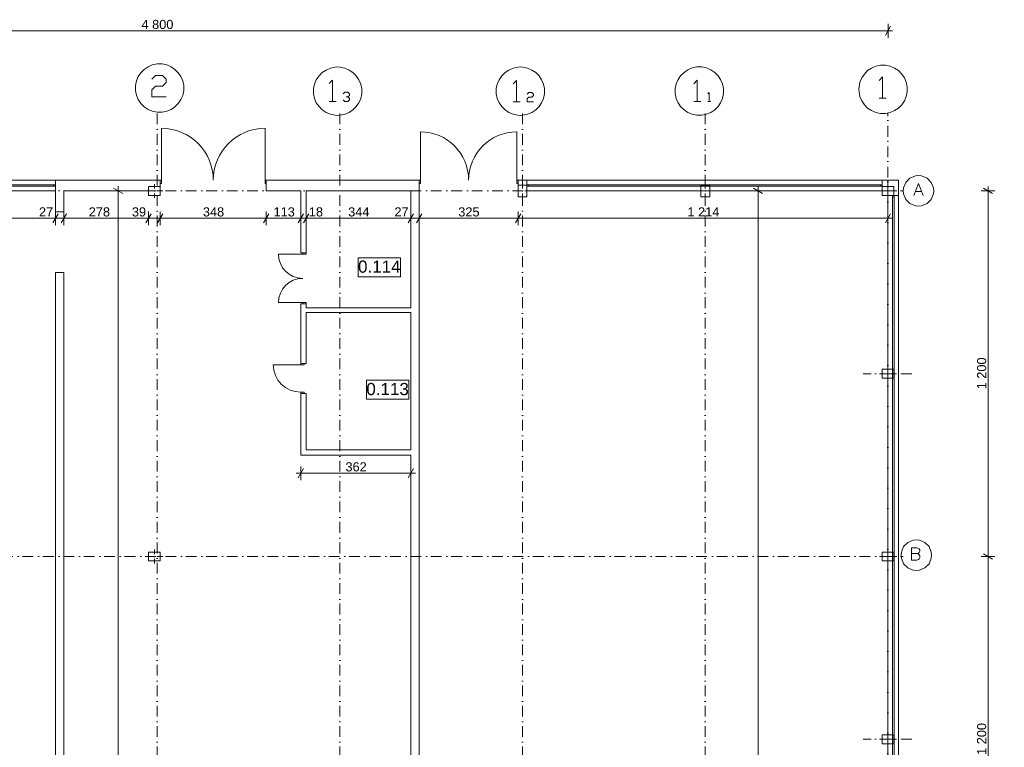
# Model space of a CAD drawing. Extents: x -283435 to 14216, y -77540 to 30522.
# Tile 177 of 177: x -18115 to 14216, y 6637 to 30522. Entities that reach past the tile are written whole.
import ezdxf

# ---------------------------------------------------------------- set-up
doc = ezdxf.new("R2010")
doc.units = 0
doc.header["$MEASUREMENT"] = 0
doc.linetypes.add('Kropki i Kreski', pattern=[670.277762, 352.777767, -176.388884, 0, -141.111112])
for name, color, linetype in [('Drzwi ArchiCAD', 7, 'Continuous'), ('Okna ArchiCADa', 7, 'Continuous'), ('SŁUPY', 7, 'Continuous'), ('WYMIARY', 7, 'Continuous'), ('ŚCIANY', 7, 'Continuous')]:
    doc.layers.add(name, color=color, linetype=linetype)
for name, color, linetype, lineweight in [('Drzwi ArchiCAD_Nr_Pióra__23', 23, 'Continuous', 18), ('Drzwi ArchiCAD_Nr_Pióra__3', 3, 'Continuous', 18), ('Drzwi ArchiCAD_Nr_Pióra__7', 7, 'Continuous', 18), ('Okna ArchiCADa_Nr_Pióra__23', 23, 'Continuous', 18), ('Okna ArchiCADa_Nr_Pióra__3', 3, 'Continuous', 18), ('Okna ArchiCADa_Nr_Pióra__7', 7, 'Continuous', 18), ('OPISY_Nr_Pióra__65', 65, 'Continuous', 18), ('OPISY_Nr_Pióra__86', 86, 'Continuous', 18), ('OSIE_Nr_Pióra__5', 5, 'Continuous', 18), ('OSIE_Nr_Pióra__7', 7, 'Continuous', 18), ('SŁUPY_Nr_Pióra__20', 20, 'Continuous', 18), ('WYMIARY_Nr_Pióra__4', 4, 'Continuous', 18), ('WYMIARY_Nr_Pióra__5', 5, 'Continuous', 18), ('ŚCIANY_Nr_Pióra__7', 7, 'Continuous', 18)]:
    doc.layers.add(name, color=color, linetype=linetype, lineweight=lineweight)
doc.layers.add('SŁUPY_Nr_Pióra__28', color=7, linetype='Continuous', lineweight=18, true_color=0x260900)
doc.styles.add('GENERATED_STYLE_1', font='arial.ttf')
doc.styles.add('GENERATED_STYLE_2', font='txt')
doc.dimstyles.new('GENERATED_STYLE__1', dxfattribs={"dimtxt": 300, "dimasz": 228, "dimexe": 0.18, "dimexo": 0, "dimgap": 0.09, "dimtad": 1, "dimdec": 0, "dimlfac": 0.1, "dimzin": 0, "dimdsep": 46, "dimtxsty": 'GENERATED_STYLE_2', "dimblk": 'ARROWHEAD_2', "dimblk1": 'ARROWHEAD_2', "dimblk2": 'ARROWHEAD_2', "dimcen": 0.09, "dimclrd": 256, "dimclre": 256, "dimclrt": 256, "dimazin": 0, "dimtfac": 1, "dimtdec": 4, "dimtmove": 0, "dimatfit": 3, "dimfxl": 1, "dimtolj": 1, "dimtzin": 0, "dimarcsym": 0})
doc.dimstyles.new('GENERATED_STYLE__2', dxfattribs={"dimtxt": 300, "dimasz": 228, "dimexe": 0.18, "dimexo": 0, "dimgap": 0.09, "dimtad": 1, "dimtih": 1, "dimtoh": 1, "dimdec": 0, "dimlfac": 0.1, "dimzin": 0, "dimdsep": 46, "dimtxsty": 'GENERATED_STYLE_2', "dimblk": 'ARROWHEAD_2', "dimblk1": 'ARROWHEAD_2', "dimblk2": 'ARROWHEAD_2', "dimcen": 0.09, "dimclrd": 256, "dimclre": 256, "dimclrt": 256, "dimazin": 0, "dimtfac": 1, "dimtdec": 4, "dimtmove": 0, "dimatfit": 3, "dimfxl": 1, "dimtolj": 1, "dimtzin": 0, "dimarcsym": 0})

# ---------------------------------------------------------------- blocks, each defined once
blk = doc.blocks.new('O M panel zakrzywiony 12_30')
at = {"layer": 'Okna ArchiCADa_Nr_Pióra__23', "linetype": 'Continuous'}
for p, q in [((-5780, 0), (-5830, 0)), ((-5780, -50), (-5780, 0)), ((5830, 0), (5780, 0)), ((5780, 0), (5780, -50)), ((-5830, -50), (-5780, -50)), ((5780, -50), (5830, -50))]:
    blk.add_line(p, q, dxfattribs=at)
at = {"layer": 'Okna ArchiCADa_Nr_Pióra__3', "linetype": 'Continuous'}
for p, q in [((-5830, 150), (5830, 150)), ((5780, 0), (-5780, 0)), ((-5830, -200), (5830, -200)), ((-5780, -50), (5780, -50))]:
    blk.add_line(p, q, dxfattribs=at)
at = {"layer": 'Okna ArchiCADa_Nr_Pióra__7', "linetype": 'Continuous'}
for p, q in [((-5830, 0), (-5830, -50)), ((5830, 0), (5830, -50))]:
    blk.add_line(p, q, dxfattribs=at)
blk = doc.blocks.new('O M panel zakrzywiony 12_38')
at = {"layer": 'Okna ArchiCADa_Nr_Pióra__23', "linetype": 'Continuous'}
for p, q in [((-4232, 0), (-4282, 0)), ((-4232, -50), (-4232, 0)), ((4282, 0), (4232, 0)), ((4232, 0), (4232, -50)), ((-4282, -50), (-4232, -50)), ((4232, -50), (4282, -50))]:
    blk.add_line(p, q, dxfattribs=at)
at = {"layer": 'Okna ArchiCADa_Nr_Pióra__3', "linetype": 'Continuous'}
for p, q in [((-4282, 150), (4282, 150)), ((4232, 0), (-4232, 0)), ((-4282, -200), (4282, -200)), ((-4232, -50), (4232, -50))]:
    blk.add_line(p, q, dxfattribs=at)
at = {"layer": 'Okna ArchiCADa_Nr_Pióra__7', "linetype": 'Continuous'}
for p, q in [((-4282, 0), (-4282, -50)), ((4282, 0), (4282, -50))]:
    blk.add_line(p, q, dxfattribs=at)
blk = doc.blocks.new('D2 Drzwi podw. proste 12_12')
at = {"layer": 'Drzwi ArchiCAD_Nr_Pióra__3', "linetype": 'Continuous'}
for p, q in [((-1585, 0), (-1585, 1585)), ((1585, 0), (1585, 1585)), ((-1585, 0), (-1625, 0)), ((-1625, 0), (-1625, -115)), ((-1585, -115), (-1585, 0)), ((1625, 0), (1585, 0)), ((1585, 0), (1585, -115)), ((1625, -115), (1625, 0)), ((-1625, -115), (-1585, -115)), ((1585, -115), (1625, -115))]:
    blk.add_line(p, q, dxfattribs=at)
for centre, start, end in [((-1585, 0), 0, 90), ((1585, 0), 90, 180)]:
    blk.add_arc(centre, 1585, start, end, dxfattribs=at)
at = {"layer": 'Drzwi ArchiCAD_Nr_Pióra__7', "linetype": 'Continuous'}
for p, q in [((-1625, 0), (-1625, -115)), ((1625, 0), (1625, -115))]:
    blk.add_line(p, q, dxfattribs=at)
blk = doc.blocks.new('D2 Drzwi podw. proste 12_13')
at = {"layer": 'Drzwi ArchiCAD_Nr_Pióra__3', "linetype": 'Continuous'}
for p, q in [((-1700, 0), (-1700, 1700)), ((1700, 0), (1700, 1700)), ((-1700, 0), (-1740, 0)), ((-1740, 0), (-1740, -115)), ((-1700, -115), (-1700, 0)), ((1740, 0), (1700, 0)), ((1700, 0), (1700, -115)), ((1740, -115), (1740, 0)), ((-1740, -115), (-1700, -115)), ((1700, -115), (1740, -115))]:
    blk.add_line(p, q, dxfattribs=at)
for centre, start, end in [((-1700, 0), 0, 90), ((1700, 0), 90, 180)]:
    blk.add_arc(centre, 1700, start, end, dxfattribs=at)
at = {"layer": 'Drzwi ArchiCAD_Nr_Pióra__7', "linetype": 'Continuous'}
for p, q in [((-1740, 0), (-1740, -115)), ((1740, 0), (1740, -115))]:
    blk.add_line(p, q, dxfattribs=at)
blk = doc.blocks.new('Ściana_3', base_point=(10397, 24906))
at = {"layer": 'ŚCIANY_Nr_Pióra__7', "linetype": 'Continuous'}
for p, q in [((-16939, 25256), (-16939, 25106)), ((-13498, 25256), (-16939, 25256)), ((-13498, 25256), (-13498, 25141)), ((-10018, 25256), (-10018, 25141)), ((-4998, 25256), (-10018, 25256)), ((-4998, 25256), (-4998, 25141)), ((-1748, 25256), (-1748, 25141)), ((-1458, 25256), (-1748, 25256)), ((-1458, 25256), (-1458, 25106)), ((10201, 25256), (10201, 25106)), ((10397, 25256), (10201, 25256)), ((10397, 25045), (10397, 25256)), ((-16939, 25106), (-16939, 25056)), ((-16939, 25056), (-16939, 24906)), ((-16669, 24906), (-13888, 24906)), ((-13498, 25141), (-13498, 24906)), ((-10018, 25141), (-10018, 24906)), ((-10018, 24906), (-8888, 24906)), ((-8708, 24906), (-5268, 24906)), ((-4998, 25141), (-4998, 24906)), ((-1748, 25141), (-1748, 24906)), ((-1458, 25106), (-1458, 25056)), ((-1458, 25056), (-1458, 24906)), ((10201, 25106), (10201, 25056)), ((10201, 25056), (10201, 24906))]:
    blk.add_line(p, q, dxfattribs=at)
at = {"layer": 'Drzwi ArchiCAD', "linetype": 'Continuous'}
for name, p in [('D2 Drzwi podw. proste 12_13', (-11758, 25256)), ('D2 Drzwi podw. proste 12_12', (-3373, 25256))]:
    blk.add_blockref(name, p, dxfattribs=at)
at = {"layer": 'Okna ArchiCADa', "linetype": 'Continuous'}
for name, p in [('O M panel zakrzywiony 12_38', (-21221, 25106)), ('O M panel zakrzywiony 12_30', (4372, 25106))]:
    blk.add_blockref(name, p, dxfattribs=at)
blk = doc.blocks.new('Puste drzwi_3')
at = {"layer": 'Drzwi ArchiCAD_Nr_Pióra__7', "linetype": 'Continuous'}
for p, q in [((-995, 0), (-995, -270)), ((995, 0), (995, -270))]:
    blk.add_line(p, q, dxfattribs=at)
blk = doc.blocks.new('Ściana_143', base_point=(-16939, -18504))
at = {"layer": 'ŚCIANY_Nr_Pióra__7', "linetype": 'Continuous'}
for p, q in [((-16939, 24906), (-16939, 24216)), ((-16669, 24216), (-16669, 24906)), ((-16939, 22226), (-16939, -18504)), ((-16669, -18234), (-16669, 22226))]:
    blk.add_line(p, q, dxfattribs=at)
at = {"layer": 'Drzwi ArchiCAD', "linetype": 'Continuous', "xscale": -1, "rotation": 90}
blk.add_blockref('Puste drzwi_3', (-16939, 23221), dxfattribs=at)
blk = doc.blocks.new('Ściana_145', base_point=(-5268, -18504))
at = {"layer": 'ŚCIANY_Nr_Pióra__7', "linetype": 'Continuous'}
for p, q in [((-5268, 24906), (-5268, 21065)), ((-4998, -18234), (-4998, 24906)), ((-5268, 20905), (-5268, 16404)), ((-5268, 16224), (-5268, -18234))]:
    blk.add_line(p, q, dxfattribs=at)
blk = doc.blocks.new('Ściana_146', base_point=(-5268, 20905))
at = {"layer": 'ŚCIANY_Nr_Pióra__7', "linetype": 'Continuous'}
for p, q in [((-5268, 21065), (-8708, 21065)), ((-8708, 20905), (-5268, 20905))]:
    blk.add_line(p, q, dxfattribs=at)
blk = doc.blocks.new('D2 Drzwi podw. proste 12_21')
at = {"layer": 'Drzwi ArchiCAD_Nr_Pióra__23', "linetype": 'Continuous'}
for p, q in [((-795, 0), (-835, 0)), ((-835, 0), (-835, -115)), ((-795, -115), (-795, 0)), ((835, 0), (795, 0)), ((795, 0), (795, -115)), ((835, -115), (835, 0)), ((-835, -115), (-795, -115)), ((795, -115), (835, -115))]:
    blk.add_line(p, q, dxfattribs=at)
at = {"layer": 'Drzwi ArchiCAD_Nr_Pióra__3', "linetype": 'Continuous'}
for p, q in [((-795, 0), (-795, 795)), ((795, 0), (795, 795))]:
    blk.add_line(p, q, dxfattribs=at)
for centre, start, end in [((-795, 0), 0, 90), ((795, 0), 90, 180)]:
    blk.add_arc(centre, 795, start, end, dxfattribs=at)
at = {"layer": 'Drzwi ArchiCAD_Nr_Pióra__7', "linetype": 'Continuous'}
for p, q in [((-835, -115), (-835, 0)), ((835, -115), (835, 0))]:
    blk.add_line(p, q, dxfattribs=at)
blk = doc.blocks.new('D1 Drzwi proste 12_28')
at = {"layer": 'Drzwi ArchiCAD_Nr_Pióra__3', "linetype": 'Continuous'}
for p, q in [((450, 0), (450, 900)), ((-450, 0), (-490, 0)), ((-490, 0), (-490, -115)), ((-450, -115), (-450, 0)), ((490, 0), (450, 0)), ((450, 0), (450, -115)), ((490, -115), (490, 0)), ((-490, -115), (-450, -115)), ((450, -115), (490, -115))]:
    blk.add_line(p, q, dxfattribs=at)
blk.add_arc((450, 0), 900, 90, 180, dxfattribs=at)
at = {"layer": 'Drzwi ArchiCAD_Nr_Pióra__7', "linetype": 'Continuous'}
for p, q in [((-490, 0), (-490, -115)), ((490, 0), (490, -115))]:
    blk.add_line(p, q, dxfattribs=at)
blk = doc.blocks.new('Ściana_263', base_point=(-8888, 16224))
at = {"layer": 'ŚCIANY_Nr_Pióra__7', "linetype": 'Continuous'}
for p, q in [((-8888, 24906), (-8888, 22864)), ((-8708, 22864), (-8708, 24906)), ((-8823, 22864), (-8888, 22864)), ((-8708, 22864), (-8823, 22864)), ((-8823, 21194), (-8888, 21194)), ((-8888, 21194), (-8888, 19234)), ((-8708, 21194), (-8823, 21194)), ((-8708, 21065), (-8708, 21194)), ((-8708, 19234), (-8708, 20905)), ((-8888, 19234), (-8773, 19234)), ((-8773, 19234), (-8708, 19234)), ((-8888, 18254), (-8773, 18254)), ((-8888, 18254), (-8888, 16224)), ((-8773, 18254), (-8708, 18254)), ((-8708, 16404), (-8708, 18254))]:
    blk.add_line(p, q, dxfattribs=at)
at = {"layer": 'Drzwi ArchiCAD', "linetype": 'Continuous', "xscale": -1, "rotation": 90}
blk.add_blockref('D2 Drzwi podw. proste 12_21', (-8823, 22029), dxfattribs=at)
at = {"layer": 'Drzwi ArchiCAD', "linetype": 'Continuous', "rotation": 90}
blk.add_blockref('D1 Drzwi proste 12_28', (-8888, 18744), dxfattribs=at)
blk = doc.blocks.new('O M panel zakrzywiony 12_49')
at = {"layer": 'Okna ArchiCADa_Nr_Pióra__23', "linetype": 'Continuous'}
for p, q in [((20855, 0), (20805, 0)), ((20805, 0), (20805, -50)), ((20805, -50), (20855, -50))]:
    blk.add_line(p, q, dxfattribs=at)
at = {"layer": 'Okna ArchiCADa_Nr_Pióra__3', "linetype": 'Continuous'}
for p, q in [((-20855, 150), (20855, 150)), ((20805, 0), (-20805, 0)), ((-20855, -200), (20855, -200)), ((-20805, -50), (20805, -50))]:
    blk.add_line(p, q, dxfattribs=at)
at = {"layer": 'Okna ArchiCADa_Nr_Pióra__7', "linetype": 'Continuous'}
blk.add_line((20855, 0), (20855, -50), dxfattribs=at)
blk = doc.blocks.new('Ściana_2', base_point=(10396, -18504))
at = {"layer": 'ŚCIANY_Nr_Pióra__7', "linetype": 'Continuous'}
for p, q in [((10746, 25256), (10396, 25256)), ((10746, 24755), (10746, 25256)), ((10546, 24755), (10396, 24755)), ((10596, 24755), (10546, 24755)), ((10746, 24755), (10596, 24755))]:
    blk.add_line(p, q, dxfattribs=at)
at = {"layer": 'Okna ArchiCADa', "linetype": 'Continuous', "xscale": -1, "rotation": 270}
blk.add_blockref('O M panel zakrzywiony 12_49', (10596, 3900), dxfattribs=at)
blk = doc.blocks.new('Ściana_262', base_point=(-8888, 16224))
at = {"layer": 'ŚCIANY_Nr_Pióra__7', "linetype": 'Continuous'}
for p, q in [((-8888, 16224), (-5268, 16224)), ((-5268, 16404), (-8708, 16404))]:
    blk.add_line(p, q, dxfattribs=at)
blk = doc.blocks.new('Słup_7', base_point=(-13693, 12900))
at = {"layer": 'SŁUPY_Nr_Pióra__20', "linetype": 'Continuous'}
for p, q in [((-13693, 12980), (-13693, 13125)), ((-13773, 12900), (-13968, 12900)), ((-13693, 12820), (-13693, 12675)), ((-13613, 12900), (-13418, 12900))]:
    blk.add_line(p, q, dxfattribs=at)
blk.add_point((-13693, 12900), dxfattribs=at)
at = {"layer": 'SŁUPY_Nr_Pióra__28', "linetype": 'Continuous', "flags": 128}
blk.add_lwpolyline([(-13888, 12755), (-13498, 12755), (-13498, 13045), (-13888, 13045)], close=True, dxfattribs=at)
blk = doc.blocks.new('Słup_8', base_point=(-13693, 24900))
at = {"layer": 'SŁUPY_Nr_Pióra__20', "linetype": 'Continuous'}
for p, q in [((-13773, 24900), (-13968, 24900)), ((-13693, 24980), (-13693, 25125)), ((-13613, 24900), (-13418, 24900)), ((-13693, 24820), (-13693, 24675))]:
    blk.add_line(p, q, dxfattribs=at)
blk.add_point((-13693, 24900), dxfattribs=at)
at = {"layer": 'SŁUPY_Nr_Pióra__28', "linetype": 'Continuous', "flags": 128}
blk.add_lwpolyline([(-13888, 24755), (-13498, 24755), (-13498, 25045), (-13888, 25045)], close=True, dxfattribs=at)
blk = doc.blocks.new('Słup_11', base_point=(10396, 12900))
at = {"layer": 'SŁUPY_Nr_Pióra__20', "linetype": 'Continuous'}
for p, q in [((10396, 12980), (10396, 13125)), ((10316, 12900), (10121, 12900)), ((10396, 12820), (10396, 12675)), ((10476, 12900), (10671, 12900))]:
    blk.add_line(p, q, dxfattribs=at)
blk.add_point((10396, 12900), dxfattribs=at)
at = {"layer": 'SŁUPY_Nr_Pióra__28', "linetype": 'Continuous', "flags": 128}
blk.add_lwpolyline([(10201, 12755), (10591, 12755), (10591, 13045), (10201, 13045)], close=True, dxfattribs=at)
blk = doc.blocks.new('Słup_12', base_point=(10396, 24900))
at = {"layer": 'SŁUPY_Nr_Pióra__20', "linetype": 'Continuous'}
for p, q in [((10316, 24900), (10121, 24900)), ((10396, 24980), (10396, 25125)), ((10476, 24900), (10671, 24900)), ((10396, 24820), (10396, 24675))]:
    blk.add_line(p, q, dxfattribs=at)
blk.add_point((10396, 24900), dxfattribs=at)
at = {"layer": 'SŁUPY_Nr_Pióra__28', "linetype": 'Continuous', "flags": 128}
blk.add_lwpolyline([(10201, 24755), (10591, 24755), (10591, 25045), (10201, 25045)], close=True, dxfattribs=at)
blk = doc.blocks.new('Słup_15', base_point=(10396, 6900))
at = {"layer": 'SŁUPY_Nr_Pióra__20', "linetype": 'Continuous'}
for p, q in [((10396, 6980), (10396, 7125)), ((10316, 6900), (10121, 6900)), ((10396, 6820), (10396, 6675)), ((10476, 6900), (10671, 6900))]:
    blk.add_line(p, q, dxfattribs=at)
blk.add_point((10396, 6900), dxfattribs=at)
at = {"layer": 'SŁUPY_Nr_Pióra__28', "linetype": 'Continuous', "flags": 128}
blk.add_lwpolyline([(10201, 6755), (10591, 6755), (10591, 7045), (10201, 7045)], close=True, dxfattribs=at)
blk = doc.blocks.new('Słup_16', base_point=(10396, 18900))
at = {"layer": 'SŁUPY_Nr_Pióra__20', "linetype": 'Continuous'}
for p, q in [((10396, 18980), (10396, 19125)), ((10316, 18900), (10121, 18900)), ((10396, 18820), (10396, 18675)), ((10476, 18900), (10671, 18900))]:
    blk.add_line(p, q, dxfattribs=at)
blk.add_point((10396, 18900), dxfattribs=at)
at = {"layer": 'SŁUPY_Nr_Pióra__28', "linetype": 'Continuous', "flags": 128}
blk.add_lwpolyline([(10201, 18755), (10591, 18755), (10591, 19045), (10201, 19045)], close=True, dxfattribs=at)
blk = doc.blocks.new('Słup_20', base_point=(-1603, 24900))
at = {"layer": 'SŁUPY_Nr_Pióra__20', "linetype": 'Continuous'}
for p, q in [((-1683, 24900), (-1828, 24900)), ((-1603, 24980), (-1603, 25175)), ((-1523, 24900), (-1378, 24900)), ((-1603, 24820), (-1603, 24625))]:
    blk.add_line(p, q, dxfattribs=at)
blk.add_point((-1603, 24900), dxfattribs=at)
at = {"layer": 'SŁUPY_Nr_Pióra__28', "linetype": 'Continuous', "flags": 128}
blk.add_lwpolyline([(-1458, 24705), (-1458, 25095), (-1748, 25095), (-1748, 24705)], close=True, dxfattribs=at)
blk = doc.blocks.new('Słup_21', base_point=(4397, 24900))
at = {"layer": 'SŁUPY_Nr_Pióra__20', "linetype": 'Continuous'}
for p, q in [((4317, 24900), (4172, 24900)), ((4397, 24980), (4397, 25175)), ((4477, 24900), (4622, 24900)), ((4397, 24820), (4397, 24625))]:
    blk.add_line(p, q, dxfattribs=at)
blk.add_point((4397, 24900), dxfattribs=at)
at = {"layer": 'SŁUPY_Nr_Pióra__28', "linetype": 'Continuous', "flags": 128}
blk.add_lwpolyline([(4542, 24705), (4542, 25095), (4252, 25095), (4252, 24705)], close=True, dxfattribs=at)
blk = doc.blocks.new('*D1051')
at = {"layer": 'WYMIARY_Nr_Pióra__4', "linetype": 'Continuous', "transparency": 16777216}
for p, q in [((13531, 12987), (13831, 12814)), ((13906, 12900), (13456, 12900)), ((13681, 900), (13681, 12900)), ((13531, 987), (13831, 814)), ((13906, 900), (13456, 900))]:
    blk.add_line(p, q, dxfattribs=at)
at = {"layer": 'WYMIARY_Nr_Pióra__5', "transparency": 16777216, "insert": (13321, 6387), "char_height": 300, "attachment_point": 1, "rotation": 90, "style": 'GENERATED_STYLE_1'}
blk.add_mtext('{1\xa0200}', dxfattribs=at)
blk = doc.blocks.new('ARROWHEAD_2')
at = {"linetype": 'Continuous'}
for p, q in [((0, 0), (-1, 0)), ((-0.38, -0.66), (0.38, 0.66))]:
    blk.add_line(p, q, dxfattribs=at)
blk = doc.blocks.new('*D1052')
at = {"layer": 'WYMIARY_Nr_Pióra__4', "linetype": 'Continuous', "transparency": 16777216}
for p, q in [((13906, 24900), (13456, 24900)), ((13831, 24814), (13531, 24987)), ((13681, 24900), (13681, 25047)), ((13681, 12900), (13681, 24900)), ((13531, 12987), (13831, 12814)), ((13906, 12900), (13456, 12900))]:
    blk.add_line(p, q, dxfattribs=at)
at = {"layer": 'WYMIARY_Nr_Pióra__5', "transparency": 16777216, "insert": (13321, 18387), "char_height": 300, "attachment_point": 1, "rotation": 90, "style": 'GENERATED_STYLE_1'}
blk.add_mtext('{1\xa0200}', dxfattribs=at)
blk = doc.blocks.new('*D1065')
at = {"layer": 'WYMIARY_Nr_Pióra__4', "linetype": 'Continuous', "transparency": 16777216}
for p, q in [((-37517, 30306), (-37690, 30006)), ((-37603, 29931), (-37603, 30381)), ((-37603, 30156), (10397, 30156)), ((10310, 30006), (10483, 30306)), ((10397, 29931), (10397, 30381)), ((10397, 30156), (10543, 30156))]:
    blk.add_line(p, q, dxfattribs=at)
at = {"layer": 'WYMIARY_Nr_Pióra__5', "transparency": 16777216, "insert": (-14116, 30516), "char_height": 300, "attachment_point": 1, "style": 'GENERATED_STYLE_1'}
blk.add_mtext('{4\xa0800}', dxfattribs=at)
blk = doc.blocks.new('*D1154')
at = {"layer": 'WYMIARY_Nr_Pióra__4', "linetype": 'Continuous', "transparency": 16777216}
for p, q in [((-14656, 24906), (-15106, 24906)), ((-14731, 24819), (-15031, 24992)), ((-14881, 24906), (-14881, 25052)), ((-14881, -18234), (-14881, 24906)), ((-14656, -18234), (-15106, -18234)), ((-15031, -18147), (-14731, -18320)), ((-14881, -18380), (-14881, -18234))]:
    blk.add_line(p, q, dxfattribs=at)
at = {"layer": 'WYMIARY_Nr_Pióra__5', "transparency": 16777216, "insert": (-15241, 2823), "char_height": 300, "attachment_point": 1, "rotation": 90, "style": 'GENERATED_STYLE_1'}
blk.add_mtext('{4\xa0314}', dxfattribs=at)
blk = doc.blocks.new('*D1155')
at = {"layer": 'WYMIARY_Nr_Pióra__4', "linetype": 'Continuous', "transparency": 16777216}
for p, q in [((-17085, 24003), (-16939, 24003)), ((-16852, 24153), (-17025, 23853)), ((-16939, 23778), (-16939, 24228)), ((-16939, 24003), (-16669, 24003)), ((-16582, 24153), (-16755, 23853)), ((-16669, 23778), (-16669, 24228))]:
    blk.add_line(p, q, dxfattribs=at)
at = {"layer": 'WYMIARY_Nr_Pióra__5', "transparency": 16777216, "insert": (-17481, 24363), "char_height": 300, "attachment_point": 1, "style": 'GENERATED_STYLE_1'}
blk.add_mtext('{27}', dxfattribs=at)
blk = doc.blocks.new('*D1156')
at = {"layer": 'WYMIARY_Nr_Pióra__4', "linetype": 'Continuous', "transparency": 16777216}
for p, q in [((-16582, 24153), (-16755, 23853)), ((-16669, 23778), (-16669, 24228)), ((-16669, 24003), (-13888, 24003)), ((-13802, 24153), (-13975, 23853)), ((-13888, 23778), (-13888, 24228))]:
    blk.add_line(p, q, dxfattribs=at)
at = {"layer": 'WYMIARY_Nr_Pióra__5', "transparency": 16777216, "char_height": 300, "attachment_point": 1, "style": 'GENERATED_STYLE_1'}
for s, insert in [('{278}', (-15848, 24363)), ('{39}', (-14430, 24363))]:
    blk.add_mtext(s, dxfattribs=dict(at, insert=insert))
blk = doc.blocks.new('*D1157')
at = {"layer": 'WYMIARY_Nr_Pióra__4', "linetype": 'Continuous', "transparency": 16777216}
for p, q in [((-13802, 24153), (-13975, 23853)), ((-13888, 23778), (-13888, 24228)), ((-13888, 24003), (-13498, 24003)), ((-13412, 24153), (-13585, 23853)), ((-13498, 23778), (-13498, 24228))]:
    blk.add_line(p, q, dxfattribs=at)
blk = doc.blocks.new('*D1158')
at = {"layer": 'WYMIARY_Nr_Pióra__4', "linetype": 'Continuous', "transparency": 16777216}
for p, q in [((-13412, 24153), (-13585, 23853)), ((-13498, 23778), (-13498, 24228)), ((-13498, 24003), (-10018, 24003)), ((-9932, 24153), (-10105, 23853)), ((-10018, 23778), (-10018, 24228))]:
    blk.add_line(p, q, dxfattribs=at)
at = {"layer": 'WYMIARY_Nr_Pióra__5', "transparency": 16777216, "insert": (-12100, 24363), "char_height": 300, "attachment_point": 1, "style": 'GENERATED_STYLE_1'}
blk.add_mtext('{348}', dxfattribs=at)
blk = doc.blocks.new('*D1159')
at = {"layer": 'WYMIARY_Nr_Pióra__4', "linetype": 'Continuous', "transparency": 16777216}
for p, q in [((-9932, 24153), (-10105, 23853)), ((-10018, 23778), (-10018, 24228)), ((-10018, 24003), (-8888, 24003)), ((-8801, 24153), (-8974, 23853)), ((-8888, 23778), (-8888, 24228))]:
    blk.add_line(p, q, dxfattribs=at)
at = {"layer": 'WYMIARY_Nr_Pióra__5', "transparency": 16777216, "insert": (-9779, 24363), "char_height": 300, "attachment_point": 1, "style": 'GENERATED_STYLE_1'}
blk.add_mtext('{113}', dxfattribs=at)
blk = doc.blocks.new('*D1160')
at = {"layer": 'WYMIARY_Nr_Pióra__4', "linetype": 'Continuous', "transparency": 16777216}
for p, q in [((-8801, 24153), (-8974, 23853)), ((-8888, 23778), (-8888, 24228)), ((-8888, 24003), (-8708, 24003)), ((-8621, 24153), (-8794, 23853)), ((-8708, 23778), (-8708, 24228))]:
    blk.add_line(p, q, dxfattribs=at)
blk = doc.blocks.new('*D1161')
at = {"layer": 'WYMIARY_Nr_Pióra__4', "linetype": 'Continuous', "transparency": 16777216}
for p, q in [((-8621, 24153), (-8794, 23853)), ((-8708, 23778), (-8708, 24228)), ((-8708, 24003), (-5268, 24003)), ((-5181, 24153), (-5354, 23853)), ((-5268, 23778), (-5268, 24228)), ((-5268, 24003), (-4998, 24003))]:
    blk.add_line(p, q, dxfattribs=at)
at = {"layer": 'WYMIARY_Nr_Pióra__5', "transparency": 16777216, "char_height": 300, "attachment_point": 1, "style": 'GENERATED_STYLE_1'}
for s, insert in [('{18}', (-8621, 24363)), ('{344}', (-7329, 24363)), ('{27}', (-5810, 24363))]:
    blk.add_mtext(s, dxfattribs=dict(at, insert=insert))
blk = doc.blocks.new('*D1162')
at = {"layer": 'WYMIARY_Nr_Pióra__4', "linetype": 'Continuous', "transparency": 16777216}
for p, q in [((-5181, 24153), (-5354, 23853)), ((-5268, 24003), (-4998, 24003)), ((-4911, 24153), (-5084, 23853)), ((-4998, 23778), (-4998, 24228))]:
    blk.add_line(p, q, dxfattribs=at)
blk = doc.blocks.new('*D1163')
at = {"layer": 'WYMIARY_Nr_Pióra__4', "linetype": 'Continuous', "transparency": 16777216}
for p, q in [((-4911, 24153), (-5084, 23853)), ((-4998, 23778), (-4998, 24228)), ((-4998, 24003), (-1748, 24003)), ((-1661, 24153), (-1834, 23853))]:
    blk.add_line(p, q, dxfattribs=at)
at = {"layer": 'WYMIARY_Nr_Pióra__5', "transparency": 16777216, "insert": (-3714, 24363), "char_height": 300, "attachment_point": 1, "style": 'GENERATED_STYLE_1'}
blk.add_mtext('{325}', dxfattribs=at)
blk = doc.blocks.new('*D1164')
at = {"layer": 'WYMIARY_Nr_Pióra__4', "linetype": 'Continuous', "transparency": 16777216}
for p, q in [((-4998, 24003), (-1748, 24003)), ((-1661, 24153), (-1834, 23853)), ((-1748, 23778), (-1748, 24228)), ((-1748, 24003), (10396, 24003)), ((10310, 23853), (10483, 24153)), ((10396, 23778), (10396, 24228)), ((10396, 24003), (10543, 24003))]:
    blk.add_line(p, q, dxfattribs=at)
at = {"layer": 'WYMIARY_Nr_Pióra__5', "transparency": 16777216, "insert": (3811, 24363), "char_height": 300, "attachment_point": 1, "style": 'GENERATED_STYLE_1'}
blk.add_mtext('{1\xa0214}', dxfattribs=at)
blk = doc.blocks.new('*D1165')
at = {"layer": 'WYMIARY_Nr_Pióra__4', "linetype": 'Continuous', "transparency": 16777216}
for p, q in [((-8888, 15409), (-8888, 15859)), ((-5268, 15409), (-5268, 15859)), ((-9034, 15634), (-8888, 15634)), ((-8801, 15784), (-8974, 15484)), ((-8888, 15634), (-5268, 15634)), ((-5354, 15484), (-5181, 15784)), ((-5268, 15634), (-5121, 15634))]:
    blk.add_line(p, q, dxfattribs=at)
at = {"layer": 'WYMIARY_Nr_Pióra__5', "transparency": 16777216, "insert": (-7419, 15994), "char_height": 300, "attachment_point": 1, "style": 'GENERATED_STYLE_1'}
blk.add_mtext('{362}', dxfattribs=at)
blk = doc.blocks.new('*D1894')
at = {"layer": 'WYMIARY_Nr_Pióra__4', "linetype": 'Continuous', "transparency": 16777216}
for p, q in [((-25686, 24153), (-25859, 23853)), ((-25773, 23778), (-25773, 24228)), ((-25773, 24003), (-25502, 24003)), ((-25416, 24153), (-25589, 23853)), ((-25502, 23778), (-25502, 24228)), ((-25502, 24003), (-16939, 24003))]:
    blk.add_line(p, q, dxfattribs=at)
blk = doc.blocks.new('*D1895')
at = {"layer": 'WYMIARY_Nr_Pióra__4', "linetype": 'Continuous', "transparency": 16777216}
for p, q in [((-25416, 24153), (-25589, 23853)), ((-25502, 24003), (-16939, 24003)), ((-17025, 23853), (-16852, 24153)), ((-16939, 23778), (-16939, 24228)), ((-16939, 24003), (-16792, 24003))]:
    blk.add_line(p, q, dxfattribs=at)
at = {"layer": 'WYMIARY_Nr_Pióra__5', "transparency": 16777216, "insert": (-21562, 24363), "char_height": 300, "attachment_point": 1, "style": 'GENERATED_STYLE_1'}
blk.add_mtext('{856}', dxfattribs=at)
blk = doc.blocks.new('*D2501')
at = {"layer": 'WYMIARY_Nr_Pióra__4', "linetype": 'Continuous', "transparency": 16777216}
for p, q in [((6356, 24906), (5906, 24906)), ((6281, 24819), (5981, 24992)), ((6131, 24906), (6131, 25052)), ((6131, -18234), (6131, 24906)), ((6356, -18234), (5906, -18234)), ((5981, -18147), (6281, -18320)), ((6131, -18380), (6131, -18234))]:
    blk.add_line(p, q, dxfattribs=at)
at = {"layer": 'WYMIARY_Nr_Pióra__5', "transparency": 16777216, "insert": (5771, 2823), "char_height": 300, "attachment_point": 1, "rotation": 90, "style": 'GENERATED_STYLE_1'}
blk.add_mtext('{4\xa0314}', dxfattribs=at)

msp = doc.modelspace()

# ---------------------------------------------------------------- linework, layer by layer
at = {"layer": 'OPISY_Nr_Pióra__65', "linetype": 'Continuous', "flags": 128}
for points in [[(-7003.5, 22708.5), (-5608.7, 22708.5), (-5608.7, 22079.9), (-7003.5, 22079.9)], [(-6731, 18689.6), (-5336.2, 18689.6), (-5336.2, 18061.1), (-6731, 18061.1)]]:
    msp.add_lwpolyline(points, close=True, dxfattribs=at)
at = {"layer": 'OSIE_Nr_Pióra__5', "linetype": 'Kropki i Kreski'}
for p, q in [((-7602.8, 27442), (-7602.8, -38346.1)), ((-1602.8, 27442), (-1602.8, -38346.1)), ((4397.2, 27442), (4397.2, -38346.1)), ((11183.7, 18900.4), (9576.3, 18900.4)), ((11183.7, 6900.4), (9576.3, 6900.4))]:
    msp.add_line(p, q, dxfattribs=at)
at = {"layer": 'OSIE_Nr_Pióra__7', "linetype": 'Kropki i Kreski'}
for p, q in [((-13602.8, 27442), (-13602.8, -38346.1)), ((10396.7, -38346.1), (10396.7, 27442)), ((-280139.5, 24900.4), (10893.5, 24900.4)), ((-280139.5, 12900.4), (10893.5, 12900.4))]:
    msp.add_line(p, q, dxfattribs=at)
at = {"layer": 'OSIE_Nr_Pióra__7', "linetype": 'Continuous', "flags": 128}
for points in [[(-14314.5, 28278.6), (-14314.5, 28195), (-14278, 28038.2), (-14220.5, 27897.1), (-14136.9, 27771.4), (-14026.9, 27661.7), (-13901.5, 27578.1), (-13760.4, 27520.6), (-13603.6, 27489.2), (-13519.7, 27483.8), (-13441.5, 27489.2), (-13284.6, 27520.6), (-13143.2, 27578.1), (-13017.8, 27661.7), (-12908.2, 27771.4), (-12824.3, 27897.1), (-12761.7, 28038.2), (-12730.3, 28195), (-12730.3, 28278.6), (-12730.3, 28357.1), (-12761.7, 28514), (-12824.3, 28655.1), (-12908.2, 28780.7), (-13017.8, 28890.4), (-13143.2, 28974), (-13284.6, 29036.9), (-13441.5, 29068.3), (-13519.7, 29068.3), (-13603.6, 29068.3), (-13760.4, 29036.9), (-13901.5, 28974), (-14026.9, 28890.4), (-14136.9, 28780.7), (-14220.5, 28655.1), (-14278, 28514), (-14314.5, 28357.1)], [(-8468.7, 28174.2), (-8463.7, 28090.4), (-8432.3, 27938.9), (-8374.8, 27797.8), (-8285.8, 27667), (-8181.2, 27562.4), (-8055.8, 27473.5), (-7909.4, 27416), (-7757.6, 27384.5), (-7674, 27379.2), (-7595.4, 27384.5), (-7438.6, 27416), (-7297.5, 27473.5), (-7172.1, 27562.4), (-7062.2, 27667), (-6978.6, 27797.8), (-6915.7, 27938.9), (-6884.6, 28090.4), (-6884.6, 28174.2), (-6884.6, 28257.8), (-6915.7, 28409.3), (-6978.6, 28550.7), (-7062.2, 28681.4), (-7172.1, 28785.8), (-7297.5, 28869.7), (-7438.6, 28932.2), (-7595.4, 28963.6), (-7674, 28969), (-7757.6, 28963.6), (-7909.4, 28932.2), (-8055.8, 28869.7), (-8181.2, 28785.8), (-8285.8, 28681.4), (-8374.8, 28550.7), (-8432.3, 28409.3), (-8463.7, 28257.8)], [(-2466.2, 28174.2), (-2466.2, 28090.4), (-2434.8, 27938.9), (-2372, 27797.8), (-2288.4, 27667), (-2178.7, 27562.4), (-2053, 27473.5), (-1911.9, 27416), (-1755.1, 27384.5), (-1676.5, 27379.2), (-1592.9, 27384.5), (-1436.1, 27416), (-1295, 27473.5), (-1169.3, 27562.4), (-1059.6, 27667), (-976, 27797.8), (-918.5, 27938.9), (-887.1, 28090.4), (-881.8, 28174.2), (-887.1, 28257.8), (-918.5, 28409.3), (-976, 28550.7), (-1059.6, 28681.4), (-1169.3, 28785.8), (-1295, 28869.7), (-1436.1, 28932.2), (-1592.9, 28963.6), (-1676.5, 28969), (-1755.1, 28963.6), (-1911.9, 28932.2), (-2053, 28869.7), (-2178.7, 28785.8), (-2288.4, 28681.4), (-2372, 28550.7), (-2434.8, 28409.3), (-2466.2, 28257.8)], [(3410.9, 28179.3), (3410.9, 28095.7), (3442.3, 27938.9), (3505.2, 27797.8), (3588.8, 27672.1), (3698.7, 27562.4), (3824.1, 27478.8), (3965.2, 27421.3), (4122, 27389.9), (4200.6, 27384.5), (4284.2, 27389.9), (4441, 27421.3), (4582.4, 27478.8), (4707.8, 27562.4), (4817.5, 27672.1), (4901.1, 27797.8), (4963.9, 27938.9), (4995.3, 28095.7), (4995.3, 28179.3), (4995.3, 28257.8), (4963.9, 28414.7), (4901.1, 28555.8), (4817.5, 28681.4), (4707.8, 28791.1), (4582.4, 28874.7), (4441, 28937.6), (4284.2, 28969), (4200.6, 28969), (4122, 28969), (3965.2, 28937.6), (3824.1, 28874.7), (3698.7, 28791.1), (3588.8, 28681.4), (3505.2, 28555.8), (3442.3, 28414.7), (3410.9, 28257.8)], [(9439.8, 28236.8), (9445.1, 28153.2), (9476.6, 27996.4), (9534.1, 27855.3), (9622.7, 27729.6), (9727.3, 27619.9), (9858.1, 27536.3), (9999.2, 27478.8), (10150.9, 27447.4), (10234.5, 27442), (10318.1, 27447.4), (10469.9, 27478.8), (10611, 27536.3), (10741.7, 27619.9), (10846.4, 27729.6), (10935.3, 27855.3), (10992.8, 27996.4), (11024.2, 28153.2), (11029.3, 28236.8), (11024.2, 28315.3), (10992.8, 28472.2), (10935.3, 28613.3), (10846.4, 28739), (10741.7, 28848.6), (10611, 28932.2), (10469.9, 28995.1), (10318.1, 29026.5), (10234.5, 29026.5), (10150.9, 29026.5), (9999.2, 28995.1), (9858.1, 28932.2), (9727.3, 28848.6), (9622.7, 28739), (9534.1, 28613.3), (9476.6, 28472.2), (9445.1, 28315.3)], [(10893.5, 24905.7), (10903.9, 24801.1), (10977.1, 24623.2), (11112.9, 24487.5), (11296.1, 24408.9), (11395.4, 24403.6), (11500, 24408.9), (11677.6, 24487.5), (11813.7, 24623.2), (11886.9, 24801.1), (11897.3, 24905.7), (11886.9, 25005), (11813.7, 25182.9), (11677.6, 25318.7), (11500, 25397.2), (11395.4, 25402.3), (11296.1, 25397.2), (11112.9, 25318.7), (10977.1, 25182.9), (10903.9, 25005)], [(10825.3, 12942.2), (10836, 12842.9), (10909.2, 12665), (11045, 12529), (11222.9, 12450.7), (11327.5, 12445.4), (11426.8, 12450.7), (11609.7, 12529), (11745.8, 12665), (11819, 12842.9), (11829.4, 12942.2), (11819, 13046.8), (11745.8, 13224.4), (11609.7, 13360.5), (11426.8, 13439), (11327.5, 13444.1), (11222.9, 13439), (11045, 13360.5), (10909.2, 13224.4), (10836, 13046.8)], [(11170.7, 12785.4), (11343.2, 12785.4), (11400.7, 12806.1), (11416.4, 12827.2), (11437.2, 12863.6), (11437.2, 12921.1), (11416.4, 12957.9), (11400.7, 12978.7), (11343.2, 12994.4), (11400.7, 13015.4), (11416.4, 13036.2), (11437.2, 13072.9), (11437.2, 13114.7), (11416.4, 13151.2), (11400.7, 13166.9), (11343.2, 13187.9), (11170.7, 13187.9)]]:
    msp.add_lwpolyline(points, close=True, dxfattribs=at)
for points in [[(-13770.8, 28571.5), (-13655.8, 28686.5), (-13420.4, 28686.5), (-13305.4, 28571.5), (-13305.4, 28456.4), (-13420.4, 28341.4), (-13655.8, 28341.4), (-13770.8, 28221.1), (-13770.8, 27991), (-13305.4, 27991)], [(-7841.2, 27839.6), (-7841.2, 28540), (-7956.5, 28425)], [(-1796.9, 27828.9), (-1796.9, 28529.7), (-1911.9, 28414.7)], [(4132.7, 27834.2), (4132.7, 28535), (4017.7, 28420)], [(10218.8, 27949.2), (10218.8, 28644.7), (10103.8, 28529.7)], [(-7339.3, 27991), (-7287.2, 28038.2), (-7287.2, 28090.4), (-7339.3, 28142.8), (-7438.6, 28142.8), (-7491.1, 28090.4)], [(-1446.5, 28080), (-1394.3, 28132.1), (-1295, 28132.1), (-1247.9, 28080), (-1247.9, 28032.8), (-1295, 27980.7), (-1394.3, 27980.7), (-1446.5, 27933.5), (-1446.5, 27828.9), (-1247.9, 27828.9)], [(4529.9, 27834.2), (4529.9, 28132.1), (4482.8, 28085.3)], [(-7956.5, 27839.6), (-7721.1, 27839.6)], [(-7491.1, 27891.7), (-7438.6, 27839.6), (-7339.3, 27839.6), (-7287.2, 27891.7), (-7287.2, 27938.9), (-7339.3, 27991), (-7391.8, 27991)], [(-1911.9, 27828.9), (-1676.5, 27828.9)], [(4017.7, 27834.2), (4247.7, 27834.2)], [(4482.8, 27834.2), (4582.4, 27834.2)], [(10103.8, 27949.2), (10333.9, 27949.2)], [(11243.6, 24748.9), (11395.4, 25146.1), (11547.2, 24748.9)], [(11301.1, 24879.3), (11489.4, 24879.3)], [(11170.7, 12994.4), (11343.2, 12994.4)]]:
    msp.add_lwpolyline(points, dxfattribs=at)

# ---------------------------------------------------------------- block references
at = {"layer": 'SŁUPY'}
for name, p in [('Słup_8', (-13693.3, 24900.4)), ('Słup_20', (-1602.8, 24900.4)), ('Słup_21', (4397.2, 24900.4)), ('Słup_12', (10396.2, 24900.4)), ('Słup_16', (10396.2, 18900.4)), ('Słup_7', (-13693.3, 12900.4)), ('Słup_11', (10396.2, 12900.4)), ('Słup_15', (10396.2, 6900.4))]:
    msp.add_blockref(name, p, dxfattribs=at)
at = {"layer": 'ŚCIANY'}
for name, p in [('Ściana_3', (10396.7, 24905.7)), ('Ściana_2', (10396.2, -18503.7)), ('Ściana_143', (-16938.7, -18503.7)), ('Ściana_263', (-8887.7, 16223.9)), ('Ściana_145', (-5267.7, -18503.7)), ('Ściana_146', (-5267.7, 20904.9)), ('Ściana_262', (-8887.7, 16223.9))]:
    msp.add_blockref(name, p, dxfattribs=at)

# ---------------------------------------------------------------- texts
at = {"layer": 'OPISY_Nr_Pióra__86', "linetype": 'Continuous', "char_height": 400, "attachment_point": 2, "style": 'GENERATED_STYLE_1'}
for s, insert in [('{0.114}', (-6306.1, 22617.1)), ('{0.113}', (-6033.6, 18598.2))]:
    msp.add_mtext(s, dxfattribs=dict(at, insert=insert))

# ---------------------------------------------------------------- dimensions: what is measured, and where the dimension line sits
at = {"layer": 'WYMIARY', "linetype": 'Continuous'}
for base, p1, p2, picture, middle in [((-278804, 30156.3), (-37603.3, 27442), (10396.7, 27442), '*D1065', (-13601.9, 30366.3)), ((-224104, 24003.1), (-25772.8, 24905.7), (-25502.3, 24750.4), '*D1894', (-26090, 24213.1)), ((-224104, 24003.1), (-25502.3, 24750.4), (-16938.7, 24905.7), '*D1895', (-21224.6, 24213.1)), ((-16938.7, 24003.1), (-16938.7, 24215.7), (-16668.7, 24905.7), '*D1155', (-17255.8, 24213.1)), ((-16938.7, 24003.1), (-16668.7, 24905.7), (-13888.3, 24755.4), '*D1156', (-15510.3, 24213.1)), ((-16938.7, 24003.1), (-13888.3, 24755.4), (-13498.3, 24905.7), '*D1157', (-14205.4, 24213.1)), ((-16938.7, 24003.1), (-13498.3, 24905.7), (-10018.3, 24905.7), '*D1158', (-11762.4, 24213.1)), ((-16938.7, 24003.1), (-10018.3, 24905.7), (-8887.7, 24905.7), '*D1159', (-9442, 24213.1)), ((-16938.7, 24003.1), (-8887.7, 24905.7), (-8707.7, 24905.7), '*D1160', (-8396, 24213.1)), ((-16938.7, 24003.1), (-8707.7, 24905.7), (-5267.7, 24905.7), '*D1161', (-6991.8, 24213.1)), ((-16938.7, 24003.1), (-5267.7, 24905.7), (-4997.7, 24905.7), '*D1162', (-5584.8, 24213.1)), ((-16938.7, 24003.1), (-4997.7, 24905.7), (-1747.8, 24705.4), '*D1163', (-3376.9, 24213.1)), ((-16938.7, 24003.1), (-1747.8, 24705.4), (10396.2, 24755.4), '*D1164', (4325.6, 24213.1)), ((-8887.7, 15633.7), (-8887.7, 16223.9), (-5267.7, 16223.9), '*D1165', (-7081.8, 15843.7))]:
    dim = msp.add_linear_dim(base=base, p1=p1, p2=p2, dimstyle='GENERATED_STYLE__2', dxfattribs=at)
    dim.commit()
    dim.dimension.update_dxf_attribs({"geometry": picture, "text_midpoint": middle})
for base, p1, p2, picture, middle in [((-14881.3, -18233.7), (-16668.7, -18233.7), (-16668.7, 24905.7), '*D1154', (-15091.3, 3337.4)), ((6131.3, -18233.7), (10396.2, -18233.7), (10201.2, 24905.7), '*D2501', (5921.3, 3337.4)), ((13681.1, -35099.9), (10893.5, 12900.4), (10893.5, 24900.4), '*D1052', (13471.1, 18901.8)), ((13681.1, -35099.9), (10893.5, 900.4), (10893.5, 12900.4), '*D1051', (13471.1, 6901.8))]:
    dim = msp.add_linear_dim(base=base, p1=p1, p2=p2, angle=90, dimstyle='GENERATED_STYLE__1', dxfattribs=at)
    dim.commit()
    dim.dimension.update_dxf_attribs({"geometry": picture, "text_midpoint": middle})

doc.saveas('drawing.dxf')
